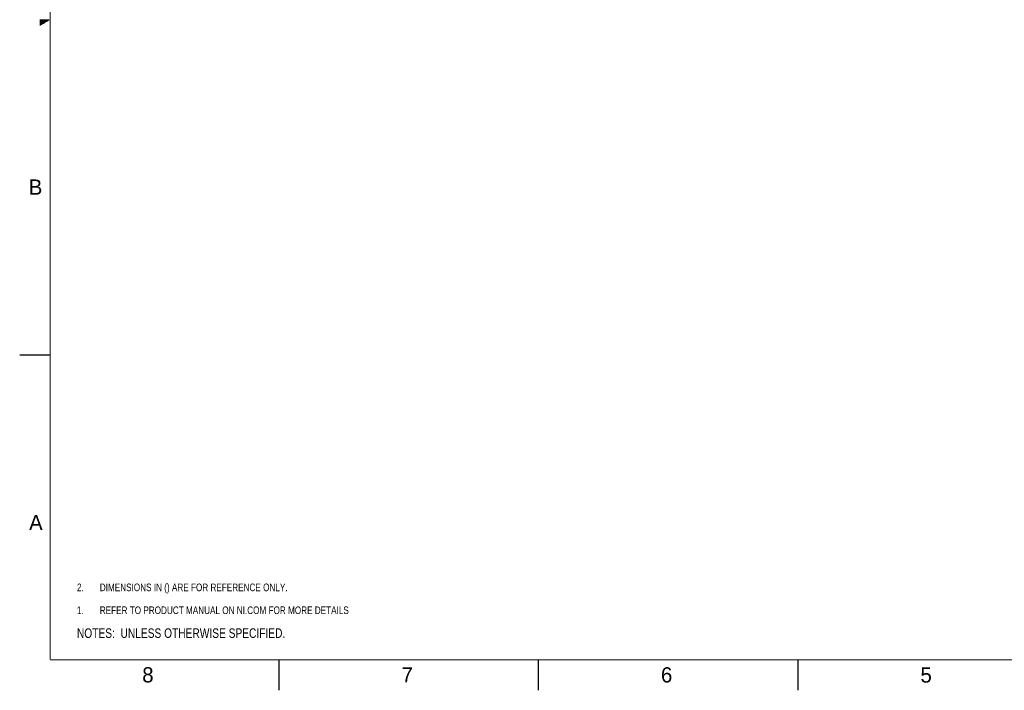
# Model space of a CAD drawing. Header units: inches. Extents: x 0 to 34, y 0 to 22.
# Tile 1 of 74: x 0 to 16.1, y 0 to 11. Entities that reach past the tile are written whole.
import ezdxf

# ---------------------------------------------------------------- set-up
doc = ezdxf.new("R2010")
doc.units = ezdxf.units.IN
doc.header["$LTSCALE"] = 1.87
doc.header["$MEASUREMENT"] = 0
doc.layers.get('0').update_dxf_attribs({"linetype": 'CONTINUOUS'})
doc.layers.add('DETAIL', color=7, linetype='CONTINUOUS')
doc.styles.get("Standard").update_dxf_attribs({"font": 'txt', "width": 0.8})
doc.styles.add('TEXTSTYLE_2', font='txt')

# ---------------------------------------------------------------- blocks, each defined once
blk = doc.blocks.new('SYMBOL_3_BL0', base_point=(3.625, 1.312))
at = {"color": 2, "linetype": 'CONTINUOUS', "width": 0.8}
for s, p in [('1.', (0.938, 1.25)), ('REFER TO PRODUCT MANUAL ON NI.COM FOR MORE DETAILS', (1.312, 1.25))]:
    blk.add_text(s, height=0.125, dxfattribs=at).set_placement(p)
blk = doc.blocks.new('SYMBOL_4_BL1', base_point=(3.1215, 0.9375))
at = {"layer": 'DETAIL', "color": 2, "linetype": 'CONTINUOUS', "width": 0.8}
blk.add_text('NOTES:  UNLESS OTHERWISE SPECIFIED.', height=0.156, dxfattribs=at).set_placement((0.9375, 0.8595))
blk = doc.blocks.new('SYMBOL_13_BL2', base_point=(3.125, 1.687))
at = {"layer": 'DETAIL', "color": 2, "linetype": 'CONTINUOUS', "width": 0.8}
for s, p in [('2.', (0.938, 1.625)), ('DIMENSIONS IN () ARE FOR REFERENCE ONLY.', (1.312, 1.625))]:
    blk.add_text(s, height=0.125, dxfattribs=at).set_placement(p)

msp = doc.modelspace()

# ---------------------------------------------------------------- linework, layer by layer
at = {"color": 2, "linetype": 'CONTINUOUS'}
for p, q in [((0.3303, 10.99), (0.4827, 10.99)), ((0.3303, 10.98), (0.4654, 10.98)), ((0.3303, 10.97), (0.448, 10.97)), ((0.3303, 10.96), (0.4307, 10.96)), ((0.3303, 10.95), (0.4134, 10.95)), ((0.3303, 10.94), (0.3961, 10.94)), ((0.3303, 10.93), (0.3788, 10.93)), ((0.3303, 10.92), (0.3614, 10.92)), ((0.3303, 10.91), (0.3441, 10.91)), ((0, 5.5), (0.5, 5.5)), ((4.25, 0), (4.25, 0.5)), ((8.5, 0), (8.5, 0.5)), ((12.75, 0), (12.75, 0.5))]:
    msp.add_line(p, q, dxfattribs=at)
at = {"color": 7, "linetype": 'CONTINUOUS', "const_width": 0.02}
for points in [[(0.5, 21.5), (0.5, 0.5)], [(0.5, 0.5), (33.5, 0.5)]]:
    msp.add_lwpolyline(points, dxfattribs=at)

# ---------------------------------------------------------------- block references
at = {"color": 2, "linetype": 'CONTINUOUS'}
msp.add_blockref('SYMBOL_3_BL0', (3.6251, 1.3124), dxfattribs=at)
at = {"layer": 'DETAIL', "color": 2, "linetype": 'CONTINUOUS'}
for name, p in [('SYMBOL_13_BL2', (3.1251, 1.6874)), ('SYMBOL_4_BL1', (3.1215, 0.9375))]:
    msp.add_blockref(name, p, dxfattribs=at)

# ---------------------------------------------------------------- texts
at = {"color": 2, "linetype": 'CONTINUOUS', "char_height": 0.25, "width": 0.25, "attachment_point": 1, "line_spacing_factor": 0.9, "style": 'TEXTSTYLE_2'}
for s, insert in [('B', (0.1484, 8.3757)), ('A', (0.1541, 2.8761)), ('8', (2.0074, 0.3791)), ('7', (6.2553, 0.3787)), ('6', (10.5033, 0.3784)), ('5', (14.754, 0.3762))]:
    msp.add_mtext(s, dxfattribs=dict(at, insert=insert))

doc.saveas('drawing.dxf')
